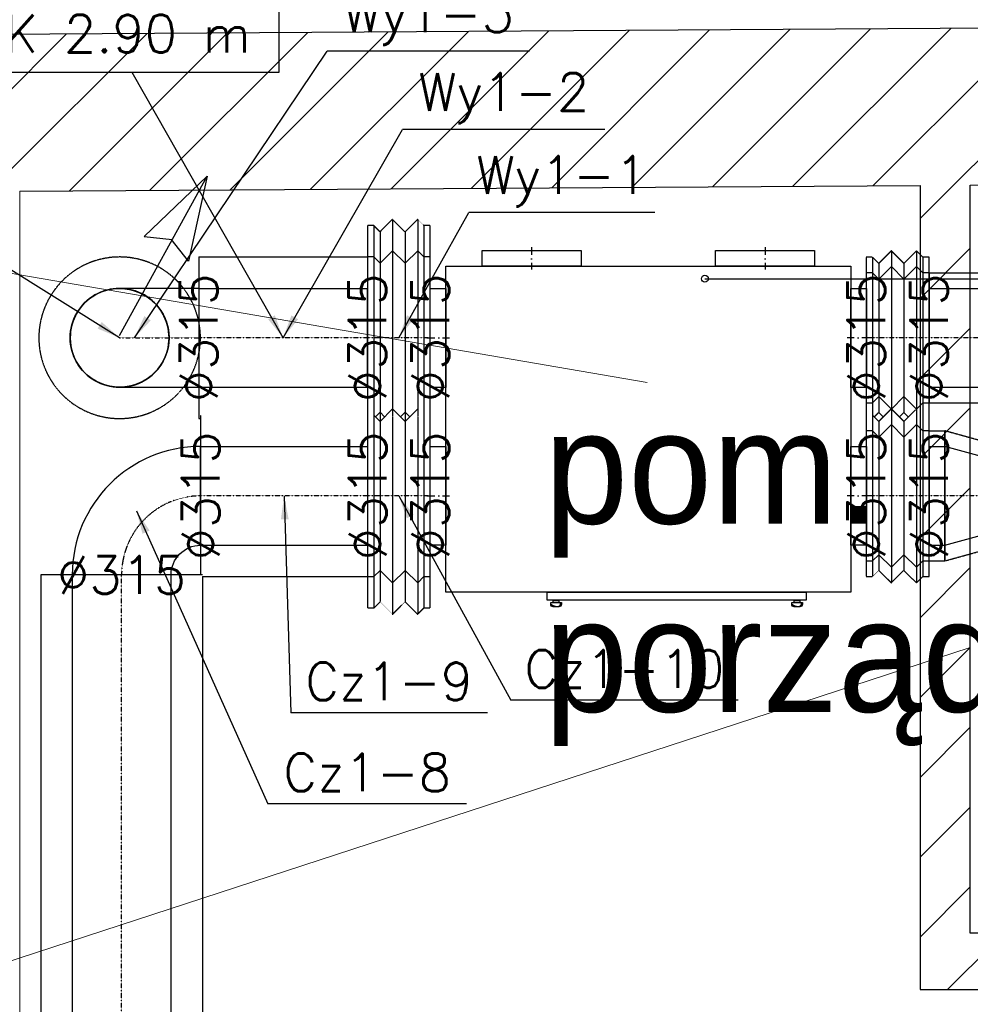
# Model space of a CAD drawing. Header units: millimetres. Extents: x -40063 to 512011, y 350190 to 687060.
# Tile 157 of 256: x 145702 to 148732, y 613621 to 616760. Entities that reach past the tile are written whole.
import ezdxf

# ---------------------------------------------------------------- set-up
doc = ezdxf.new("R2010")
doc.units = ezdxf.units.MM
for name, pattern in [('DASHDOT', [1, 0.5, -0.25, 0, -0.25]), ('DASHED', [0.75, 0.5, -0.25]), ('Krawędzie ukryte', [391.222223, 282.222223, -109])]:
    doc.linetypes.add(name, pattern=pattern)
doc.layers.get('0').update_dxf_attribs({"color": 8})
for name, color, linetype in [('2D - Ogólne', 8, 'Continuous'), ('Elementy Modelu - Strefy', 8, 'Continuous'), ('FLUID-Cz1', 7, 'Continuous'), ('FLUID-Cz1-120-DIM', 7, 'Continuous'), ('FLUID-Cz1-120-NUM', 7, 'Continuous'), ('FLUID-Cz1-INS', 7, 'Continuous'), ('FLUID-Cz1-SYM', 7, 'Continuous'), ('FLUID-N1', 7, 'Continuous'), ('FLUID-N1-120-DIM', 7, 'Continuous'), ('FLUID-N1-INS', 7, 'Continuous'), ('FLUID-N1-SYM', 7, 'Continuous'), ('FLUID-W1', 7, 'Continuous'), ('FLUID-W1-120-DIM', 7, 'Continuous'), ('FLUID-W1-INS', 7, 'Continuous'), ('FLUID-W1-SYM', 7, 'Continuous'), ('FLUID-Wy1', 7, 'Continuous'), ('FLUID-Wy1-120-DIM', 7, 'Continuous'), ('FLUID-Wy1-120-INF', 7, 'Continuous'), ('FLUID-Wy1-120-NUM', 7, 'Continuous'), ('FLUID-Wy1-INS', 7, 'Continuous'), ('FLUID-Wy1-SYM', 7, 'Continuous'), ('J_opis pomieszczeń', 8, 'Continuous'), ('Konstrukcja - Ściany zew', 8, 'Continuous'), ('OSIE', 8, 'DASHDOT'), ('X_ref', 8, 'Continuous')]:
    doc.layers.add(name, color=color, linetype=linetype)
for name, color, linetype, lineweight in [('_IS_WM_OPIS', 7, 'Continuous', 9), ('J_centrale podwieszane', 7, 'Continuous', 30), ('J_opis srednicy', 7, 'Continuous', 30), ('J_skropliny', 24, 'Continuous', 30)]:
    doc.layers.add(name, color=color, linetype=linetype, lineweight=lineweight)
doc.styles.add('FDBES', font='simplex.shx')
doc.styles.add('GENERATED_STYLE_2', font='txt')
doc.dimstyles.new('FDBES', dxfattribs={"dimscale": 50, "dimtxt": 4, "dimasz": 2.5, "dimexe": 0.8, "dimexo": 2, "dimgap": 1, "dimtad": 1, "dimdsep": 46, "dimtxsty": 'FDBES', "dimcen": 2.5, "dimclrd": 4, "dimclre": 5, "dimadec": 0, "dimazin": 0, "dimtfac": 1, "dimtmove": 0, "dimatfit": 3, "dimfxl": 1, "dimarcsym": 0})

# ---------------------------------------------------------------- blocks, each defined once
blk = doc.blocks.new('GALKA-BOK')
at = {"color": 5}
blk.add_lwpolyline([(513.6, -235.8), (531.6, -235.8, -0.414214), (539.6, -243.8), (539.6, -249.8), (505.6, -249.8), (505.6, -243.8, -0.414214)], format="xyb", close=True, dxfattribs=at)
blk.add_lwpolyline([(508.6, -243.8), (508.6, -249.8)], dxfattribs=at)
blk.add_lwpolyline([(513.6, -249.8), (531.6, -249.8), (531.6, -256.8), (513.6, -256.8)], close=True, dxfattribs=at)
for points in [[(508.6, -243.8, 0), (508.5, -243.7, 0), (508.5, -243.6, 0), (508.4, -243.5, 0), (508.3, -243.4, 0), (508.3, -243.3, 0), (508.2, -243.2, 0), (508.1, -243.1, 0), (508.1, -243, 0), (508, -242.9, 0), (508, -242.8, 0), (507.9, -242.7, 0), (507.9, -242.6, 0), (507.8, -242.5, 0), (507.8, -242.4, 0), (507.8, -242.3, 0), (507.7, -242.2, 0), (507.7, -242.1, 0), (507.7, -242, 0), (507.6, -241.9, 0), (507.6, -241.8, 0), (507.6, -241.7, 0), (507.6, -241.7, 0), (507.5, -241.6, 0), (507.5, -241.5, 0), (507.5, -241.4, 0), (507.5, -241.3, 0), (507.5, -241.2, 0), (507.5, -241.1, 0), (507.5, -241, 0), (507.5, -241, 0), (507.5, -240.9, 0), (507.5, -240.8, 0), (507.5, -240.7, 0), (507.5, -240.6, 0), (507.5, -240.5, 0), (507.5, -240.5, 0), (507.5, -240.4, 0), (507.5, -240.3, 0), (507.5, -240.2, 0), (507.5, -240.2, 0), (507.5, -240.1, 0), (507.5, -240, 0), (507.6, -239.9, 0), (507.6, -239.8, 0), (507.6, -239.8, 0), (507.6, -239.7, 0), (507.6, -239.6, 0), (507.7, -239.6, 0), (507.7, -239.5, 0), (507.7, -239.4, 0), (507.7, -239.3, 0), (507.8, -239.3, 0), (507.8, -239.2, 0), (507.8, -239.1, 0), (507.9, -239.1, 0), (507.9, -239, 0), (507.9, -238.9, 0), (508, -238.9, 0), (508, -238.8, 0), (508, -238.7, 0), (508.1, -238.7, 0), (508.1, -238.6, 0), (508.2, -238.6, 0), (508.2, -238.5, 0), (508.2, -238.4, 0), (508.3, -238.4, 0), (508.3, -238.3, 0), (508.4, -238.3, 0), (508.4, -238.2, 0), (508.5, -238.1, 0), (508.5, -238.1, 0), (508.6, -238, 0), (508.6, -238, 0), (508.7, -237.9, 0), (508.7, -237.9, 0), (508.8, -237.8, 0), (508.8, -237.8, 0), (508.9, -237.7, 0), (508.9, -237.7, 0), (509, -237.6, 0), (509, -237.6, 0), (509.1, -237.5, 0), (509.1, -237.5, 0), (509.2, -237.4, 0), (509.2, -237.4, 0), (509.3, -237.4, 0), (509.3, -237.3, 0), (509.4, -237.3, 0), (509.4, -237.2, 0), (509.5, -237.2, 0), (509.5, -237.1, 0), (509.6, -237.1, 0), (509.6, -237.1, 0), (509.7, -237, 0), (509.7, -237, 0), (509.8, -237, 0), (509.8, -236.9, 0), (509.9, -236.9, 0), (509.9, -236.8, 0), (510, -236.8, 0), (510, -236.8, 0), (510.1, -236.7, 0), (510.1, -236.7, 0), (510.2, -236.7, 0), (510.2, -236.7, 0), (510.3, -236.6, 0), (510.3, -236.6, 0), (510.4, -236.6, 0), (510.4, -236.5, 0), (510.4, -236.5, 0), (510.5, -236.5, 0), (510.5, -236.5, 0), (510.6, -236.5, 0), (510.6, -236.4, 0), (510.6, -236.4, 0), (510.7, -236.4, 0), (510.7, -236.4, 0), (510.8, -236.3, 0), (510.8, -236.3, 0), (510.8, -236.3, 0), (510.9, -236.3, 0), (510.9, -236.3, 0), (510.9, -236.3, 0), (511, -236.3, 0), (511, -236.2, 0), (511, -236.2, 0), (511.1, -236.2, 0)], [(508.6, -243.8, 0), (508.6, -243.7, 0), (508.7, -243.6, 0), (508.7, -243.6, 0), (508.8, -243.5, 0), (508.8, -243.4, 0), (508.9, -243.3, 0), (508.9, -243.3, 0), (509, -243.2, 0), (509, -243.1, 0), (509, -243, 0), (509.1, -243, 0), (509.1, -242.9, 0), (509.2, -242.8, 0), (509.2, -242.7, 0), (509.3, -242.6, 0), (509.3, -242.6, 0), (509.4, -242.5, 0), (509.4, -242.4, 0), (509.4, -242.3, 0), (509.5, -242.3, 0), (509.5, -242.2, 0), (509.6, -242.1, 0), (509.6, -242, 0), (509.7, -242, 0), (509.7, -241.9, 0), (509.8, -241.8, 0), (509.8, -241.7, 0), (509.9, -241.7, 0), (509.9, -241.6, 0), (509.9, -241.5, 0), (510, -241.4, 0), (510, -241.4, 0), (510.1, -241.3, 0), (510.1, -241.2, 0), (510.2, -241.2, 0), (510.2, -241.1, 0), (510.3, -241, 0), (510.3, -240.9, 0), (510.4, -240.9, 0), (510.4, -240.8, 0), (510.4, -240.7, 0), (510.5, -240.6, 0), (510.5, -240.6, 0), (510.6, -240.5, 0), (510.6, -240.4, 0), (510.7, -240.4, 0), (510.7, -240.3, 0), (510.8, -240.2, 0), (510.8, -240.1, 0), (510.9, -240.1, 0), (510.9, -240, 0), (511, -239.9, 0), (511, -239.9, 0), (511.1, -239.8, 0), (511.1, -239.7, 0), (511.2, -239.7, 0), (511.2, -239.6, 0), (511.2, -239.5, 0), (511.3, -239.5, 0), (511.3, -239.4, 0), (511.4, -239.3, 0), (511.4, -239.3, 0), (511.5, -239.2, 0), (511.5, -239.1, 0), (511.6, -239.1, 0), (511.6, -239, 0), (511.7, -238.9, 0), (511.7, -238.9, 0), (511.8, -238.8, 0), (511.8, -238.7, 0), (511.9, -238.7, 0), (511.9, -238.6, 0), (512, -238.5, 0), (512, -238.5, 0), (512.1, -238.4, 0), (512.1, -238.3, 0), (512.2, -238.3, 0), (512.2, -238.2, 0), (512.3, -238.2, 0), (512.4, -238.1, 0), (512.4, -238, 0), (512.5, -238, 0), (512.5, -237.9, 0), (512.6, -237.9, 0), (512.6, -237.8, 0), (512.7, -237.7, 0), (512.7, -237.7, 0), (512.8, -237.6, 0), (512.8, -237.6, 0), (512.9, -237.5, 0), (512.9, -237.5, 0), (513, -237.4, 0), (513, -237.4, 0), (513.1, -237.3, 0), (513.2, -237.2, 0), (513.2, -237.2, 0), (513.3, -237.1, 0), (513.3, -237.1, 0), (513.4, -237, 0), (513.4, -237, 0), (513.5, -236.9, 0), (513.5, -236.9, 0), (513.6, -236.8, 0), (513.7, -236.8, 0), (513.7, -236.7, 0), (513.8, -236.7, 0), (513.8, -236.6, 0), (513.9, -236.6, 0), (514, -236.5, 0), (514, -236.5, 0), (514.1, -236.4, 0), (514.1, -236.4, 0), (514.2, -236.4, 0), (514.3, -236.3, 0), (514.3, -236.3, 0), (514.4, -236.2, 0), (514.4, -236.2, 0), (514.5, -236.1, 0), (514.6, -236.1, 0), (514.6, -236.1, 0), (514.7, -236, 0), (514.7, -236, 0), (514.8, -235.9, 0), (514.9, -235.9, 0), (514.9, -235.9, 0), (515, -235.8, 0), (515.1, -235.8, 0)], [(522.6, -235.8, 0), (522.8, -235.8, 0), (523, -235.9, 0), (523.2, -235.9, 0), (523.4, -235.9, 0), (523.6, -236, 0), (523.8, -236, 0), (524, -236, 0), (524.2, -236.1, 0), (524.4, -236.1, 0), (524.6, -236.2, 0), (524.8, -236.2, 0), (524.9, -236.2, 0), (525.1, -236.3, 0), (525.3, -236.3, 0), (525.5, -236.4, 0), (525.7, -236.4, 0), (525.8, -236.4, 0), (526, -236.5, 0), (526.2, -236.5, 0), (526.3, -236.6, 0), (526.5, -236.6, 0), (526.7, -236.6, 0), (526.8, -236.7, 0), (527, -236.7, 0), (527.1, -236.8, 0), (527.3, -236.8, 0), (527.4, -236.9, 0), (527.6, -236.9, 0), (527.7, -236.9, 0), (527.9, -237, 0), (528, -237, 0), (528.2, -237.1, 0), (528.3, -237.1, 0), (528.4, -237.2, 0), (528.6, -237.2, 0), (528.7, -237.3, 0), (528.8, -237.3, 0), (529, -237.3, 0), (529.1, -237.4, 0), (529.2, -237.4, 0), (529.4, -237.5, 0), (529.5, -237.5, 0), (529.6, -237.6, 0), (529.7, -237.6, 0), (529.9, -237.7, 0), (530, -237.7, 0), (530.1, -237.8, 0), (530.2, -237.8, 0), (530.3, -237.9, 0), (530.4, -237.9, 0), (530.6, -238, 0), (530.7, -238, 0), (530.8, -238.1, 0), (530.9, -238.1, 0), (531, -238.2, 0), (531.1, -238.2, 0), (531.2, -238.3, 0), (531.3, -238.3, 0), (531.4, -238.4, 0), (531.5, -238.4, 0), (531.6, -238.5, 0), (531.7, -238.5, 0), (531.8, -238.6, 0), (531.9, -238.6, 0), (532, -238.7, 0), (532.1, -238.7, 0), (532.2, -238.8, 0), (532.3, -238.8, 0), (532.4, -238.9, 0), (532.5, -238.9, 0), (532.6, -239, 0), (532.7, -239, 0), (532.8, -239.1, 0), (532.9, -239.1, 0), (533, -239.2, 0), (533.1, -239.2, 0), (533.1, -239.3, 0), (533.2, -239.3, 0), (533.3, -239.4, 0), (533.4, -239.4, 0), (533.5, -239.5, 0), (533.6, -239.5, 0), (533.7, -239.6, 0), (533.8, -239.7, 0), (533.8, -239.7, 0), (533.9, -239.8, 0), (534, -239.8, 0), (534.1, -239.9, 0), (534.2, -239.9, 0), (534.3, -240, 0), (534.4, -240, 0), (534.4, -240.1, 0), (534.5, -240.1, 0), (534.6, -240.2, 0), (534.7, -240.2, 0), (534.8, -240.3, 0), (534.9, -240.4, 0), (534.9, -240.4, 0), (535, -240.5, 0), (535.1, -240.5, 0), (535.2, -240.6, 0), (535.3, -240.6, 0), (535.3, -240.7, 0), (535.4, -240.7, 0), (535.5, -240.8, 0), (535.6, -240.8, 0), (535.7, -240.9, 0), (535.7, -241, 0), (535.8, -241, 0), (535.9, -241.1, 0), (536, -241.1, 0), (536.1, -241.2, 0), (536.1, -241.2, 0), (536.2, -241.3, 0), (536.3, -241.3, 0), (536.4, -241.4, 0), (536.5, -241.4, 0), (536.5, -241.5, 0), (536.6, -241.6, 0), (536.7, -241.6, 0), (536.8, -241.7, 0), (536.8, -241.7, 0), (536.9, -241.8, 0), (537, -241.8, 0), (537.1, -241.9, 0), (537.1, -241.9, 0), (537.2, -242, 0), (537.3, -242.1, 0), (537.4, -242.1, 0), (537.5, -242.2, 0), (537.5, -242.2, 0), (537.6, -242.3, 0), (537.7, -242.3, 0), (537.8, -242.4, 0), (537.8, -242.4, 0), (537.9, -242.5, 0), (538, -242.6, 0), (538.1, -242.6, 0), (538.1, -242.7, 0), (538.2, -242.7, 0), (538.3, -242.8, 0), (538.4, -242.8, 0), (538.4, -242.9, 0), (538.5, -243, 0), (538.6, -243, 0), (538.6, -243.1, 0), (538.7, -243.1, 0), (538.8, -243.2, 0), (538.9, -243.2, 0), (538.9, -243.3, 0), (539, -243.3, 0), (539.1, -243.4, 0), (539.2, -243.5, 0), (539.2, -243.5, 0), (539.3, -243.6, 0), (539.4, -243.6, 0), (539.5, -243.7, 0), (539.5, -243.7, 0), (539.6, -243.8, 0)]]:
    blk.add_polyline3d(points, dxfattribs=at)
blk = doc.blocks.new('jhjghg')
at = {"color": 1}
for points in [[(131620.5, 478688.8), (131620.5, 478738.8), (131935.5, 478738.8), (131935.5, 478688.8)], [(132364.5, 478688.8), (132364.5, 478738.8), (132679.5, 478738.8), (132679.5, 478688.8)]]:
    blk.add_lwpolyline(points, close=True, dxfattribs=at)
for points in [[(131505, 478688.8), (132795, 478688.8), (132795, 477648.8), (131505, 477648.8)], [(131455, 478617.2), (131505, 478617.2), (131505, 478302.2), (131455, 478302.2)], [(132795, 478617.2), (132845, 478617.2), (132845, 478302.2), (132795, 478302.2)], [(131455, 478113.8), (131505, 478113.8), (131505, 477798.8), (131455, 477798.8)], [(132795, 478113.8), (132845, 478113.8), (132845, 477798.8), (132795, 477798.8)]]:
    blk.add_lwpolyline(points, close=True)
at = {"color": 5}
blk.add_lwpolyline([(131827.5, 477648.8), (132652.5, 477648.8), (132652.5, 477623.8), (131827.5, 477623.8)], close=True, dxfattribs=at)
blk.add_circle((132330.2, 478648.8), 10.8)
at = {"layer": 'OSIE', "ltscale": 50}
for p, q in [((131778, 478749.6), (131778, 478678)), ((132522, 478749.6), (132522, 478678)), ((131444.2, 478459.7), (131515.8, 478459.7)), ((132855.8, 478459.7), (132784.2, 478459.7)), ((131444.2, 477956.3), (131515.8, 477956.3)), ((132855.8, 477956.3), (132784.2, 477956.3))]:
    blk.add_line(p, q, dxfattribs=at)
at = {"rotation": 180}
for p in [(132378.6, 477367), (133146.6, 477367)]:
    blk.add_blockref('GALKA-BOK', p, dxfattribs=at)
blk = doc.blocks.new('fgdfxf')
at = {"layer": 'J_opis srednicy'}
for p, q in [((13318.19, 246.62), (13346.09, 297.47)), ((13346.09, 297.47), (13326.06, 278.19)), ((13346.09, 297.47), (13340.14, 270.31)), ((13326.06, 278.19), (13334.97, 277.2)), ((13340.14, 270.31), (13334.64, 277.39))]:
    blk.add_line(p, q, dxfattribs=at)
blk = doc.blocks.new('*U14567')
at = {"color": 1, "linetype": 'Continuous', "lineweight": -2}
for p, q in [((-25, 0), (-25, 157.5)), ((-25, -157.5), (-25, 0))]:
    blk.add_line(p, q, dxfattribs=at)
at = {"color": 0, "linetype": 'ByBlock', "lineweight": -2}
for p, q in [((25, 157.5), (-25, 157.5)), ((25, -157.5), (-25, -157.5))]:
    blk.add_line(p, q, dxfattribs=at)
at = {"color": 1, "linetype": 'Continuous', "lineweight": -3}
for p, q in [((25, 157.5), (25, 0)), ((25, 0), (25, -157.5))]:
    blk.add_line(p, q, dxfattribs=at)
at = {"layer": 'FLUID-W1-INS', "color": 1, "linetype": 'DASHED', "lineweight": -3}
for p, q in [((-25, 157.5), (-25, 207.5)), ((25, 207.5), (-25, 207.5)), ((-25, -207.5), (-25, -157.5)), ((25, -207.5), (-25, -207.5))]:
    blk.add_line(p, q, dxfattribs=at)
at = {"layer": 'FLUID-W1-SYM', "color": 1, "linetype": 'DASHDOT', "lineweight": -3}
blk.add_line((-25, 0), (25, 0), dxfattribs=at)
blk = doc.blocks.new('*U14680')
at = {"color": 0, "linetype": 'ByBlock', "lineweight": -2}
for p, q in [((-80, 0, -207.5), (-100, 0, -207.5)), ((-100, 0, 207.5), (-80, 0, 207.5)), ((-60, 0, -227.5), (-80, 0, -207.5)), ((-80, 0, 207.5), (-60, 0, 227.5)), ((-20, 0, -187.5), (-60, 0, -227.5)), ((-60, 0, 227.5), (-20, 0, 187.5)), ((20, 0, -227.5), (-20, 0, -187.5)), ((-20, 0, 187.5), (20, 0, 227.5)), ((60, 0, -187.5), (20, 0, -227.5)), ((20, 0, 227.5), (60, 0, 187.5)), ((80, 0, -207.5), (60, 0, -187.5)), ((60, 0, 187.5), (80, 0, 207.5)), ((100, 0, -207.5), (80, 0, -207.5)), ((80, 0, 207.5), (100, 0, 207.5))]:
    blk.add_line(p, q, dxfattribs=at)
at = {"layer": 'FLUID-W1-INS', "color": 1, "linetype": 'DASHED', "lineweight": -3}
for p, q in [((-100, 0, -257.5), (-100, 0, 251.9)), ((-80, 0, -257.5), (-100, 0, -257.5)), ((-60, 0, -277.5), (-80, 0, -257.5)), ((-80, 0, 251.9), (-80, 0, -257.5)), ((-20, 0, -237.5), (-60, 0, -277.5)), ((-60, 0, 277.5), (-20, 0, 237.5)), ((-60, 0, 251.9), (-60, 0, -277.5)), ((20, 0, -277.5), (-20, 0, -237.5)), ((-20, 0, 237.5), (20, 0, 277.5)), ((-20, 0, 237.5), (-20, 0, -237.5)), ((60, 0, -237.5), (20, 0, -277.5)), ((20, 0, 277.5), (60, 0, 237.5)), ((20, 0, 251.9), (20, 0, -277.5)), ((80, 0, -257.5), (60, 0, -237.5)), ((60, 0, 237.5), (80, 0, 257.5)), ((60, 0, 237.5), (60, 0, -237.5)), ((100, 0, -257.5), (80, 0, -257.5)), ((80, 0, 251.9), (80, 0, -257.5)), ((100, 0, 251.9), (100, 0, -257.5))]:
    blk.add_line(p, q, dxfattribs=at)
at = {"layer": 'FLUID-W1-SYM', "color": 1, "linetype": 'DASHDOT', "lineweight": -3}
blk.add_line((-100, 0), (100, 0), dxfattribs=at)
blk.add_line((-100, 0), (100, 0), dxfattribs=at)
blk = doc.blocks.new('*U14638')
at = {"color": 5, "linetype": 'Continuous', "lineweight": -2}
for p, q in [((-559, 0), (-559, 157.5)), ((559, 157.5), (559, 0)), ((-559, -157.5), (-559, 0)), ((559, 0), (559, -157.5))]:
    blk.add_line(p, q, dxfattribs=at)
at = {"color": 0, "linetype": 'ByBlock', "lineweight": -2}
for p, q in [((559, 157.5), (-559, 157.5)), ((559, -157.5), (-559, -157.5))]:
    blk.add_line(p, q, dxfattribs=at)
at = {"layer": 'FLUID-N1-INS', "color": 5, "linetype": 'DASHED', "lineweight": -3}
for p, q in [((-559, 157.5), (-559, 207.5)), ((559, 207.5), (-559, 207.5)), ((559, 207.5), (559, 157.5)), ((-559, -207.5), (-559, -157.5)), ((559, -157.5), (559, -207.5)), ((559, -207.5), (-559, -207.5))]:
    blk.add_line(p, q, dxfattribs=at)
at = {"layer": 'FLUID-N1-SYM', "color": 5, "linetype": 'DASHDOT', "lineweight": -3}
blk.add_line((-559, 0), (559, 0), dxfattribs=at)
blk = doc.blocks.new('*U14674')
at = {"color": 0, "linetype": 'ByBlock', "lineweight": -2}
for p, q in [((-80, 0, -207.5), (-100, 0, -207.5)), ((-100, 0, 207.5), (-80, 0, 207.5)), ((-60, 0, -227.5), (-80, 0, -207.5)), ((-80, 0, 207.5), (-60, 0, 227.5)), ((-20, 0, -187.5), (-60, 0, -227.5)), ((-60, 0, 227.5), (-20, 0, 187.5)), ((20, 0, -227.5), (-20, 0, -187.5)), ((-20, 0, 187.5), (20, 0, 227.5)), ((60, 0, -187.5), (20, 0, -227.5)), ((20, 0, 227.5), (60, 0, 187.5)), ((80, 0, -207.5), (60, 0, -187.5)), ((60, 0, 187.5), (80, 0, 207.5)), ((100, 0, -207.5), (80, 0, -207.5)), ((80, 0, 207.5), (100, 0, 207.5))]:
    blk.add_line(p, q, dxfattribs=at)
at = {"layer": 'FLUID-N1-INS', "color": 5, "linetype": 'DASHED', "lineweight": -3}
for p, q in [((-100, 0, -251.9), (-100, 0, 257.5)), ((-100, 0, 257.5), (-80, 0, 257.5)), ((-80, 0, 257.5), (-60, 0, 277.5)), ((-80, 0, 257.5), (-80, 0, -251.9)), ((-60, 0, 277.5), (-20, 0, 237.5)), ((-60, 0, 277.5), (-60, 0, -251.9)), ((-20, 0, -237.5), (-34.4, 0, -251.9)), ((-5.6, 0, -251.9), (-20, 0, -237.5)), ((-20, 0, 237.5), (20, 0, 277.5)), ((-20, 0, 237.5), (-20, 0, -237.5)), ((20, 0, 277.5), (60, 0, 237.5)), ((20, 0, 277.5), (20, 0, -251.9)), ((60, 0, -237.5), (45.6, 0, -251.9)), ((74.4, 0, -251.9), (60, 0, -237.5)), ((60, 0, 237.5), (80, 0, 257.5)), ((60, 0, 237.5), (60, 0, -237.5)), ((80, 0, 257.5), (100, 0, 257.5)), ((80, 0, 257.5), (80, 0, -251.9)), ((100, 0, 257.5), (100, 0, -251.9))]:
    blk.add_line(p, q, dxfattribs=at)
at = {"layer": 'FLUID-N1-SYM', "color": 5, "linetype": 'DASHDOT', "lineweight": -3}
blk.add_line((-100, 0), (100, 0), dxfattribs=at)
blk.add_line((-100, 0), (100, 0), dxfattribs=at)
blk = doc.blocks.new('*U14673')
at = {"color": 0, "linetype": 'ByBlock', "lineweight": -2}
for p, q in [((-58.5, 125), (58.5, 157.5)), ((58.5, -157.5), (-58.5, -125))]:
    blk.add_line(p, q, dxfattribs=at)
at = {"color": 1, "linetype": 'Continuous', "lineweight": -2}
for p, q in [((58.5, 157.5), (58.5, 0)), ((58.5, 0), (58.5, -157.5))]:
    blk.add_line(p, q, dxfattribs=at)
at = {"color": 1, "linetype": 'Continuous', "lineweight": -3}
blk.add_line((-58.5, -125), (-58.5, 0), dxfattribs=at)
at = {"layer": 'FLUID-W1-INS', "color": 1, "linetype": 'DASHED', "lineweight": -3}
for p, q in [((-58.5, 175), (58.5, 207.5)), ((58.5, 207.5), (58.5, 157.5)), ((58.5, -207.5), (-58.5, -175)), ((58.5, -157.5), (58.5, -207.5))]:
    blk.add_line(p, q, dxfattribs=at)
at = {"layer": 'FLUID-W1-SYM', "color": 1, "linetype": 'DASHDOT', "lineweight": -3}
blk.add_line((-58.5, 0), (58.5, 0), dxfattribs=at)
blk = doc.blocks.new('*U15233')
at = {"color": 0, "linetype": 'ByBlock', "lineweight": -2}
for p, q in [((-80, 0, -257.5), (-100, 0, -257.5)), ((-60, 0, -277.5), (-80, 0, -257.5)), ((-20, 0, -237.5), (-60, 0, -277.5)), ((-60, 0, 277.5), (-20, 0, 237.5)), ((20, 0, -277.5), (-20, 0, -237.5)), ((-20, 0, 237.5), (20, 0, 277.5)), ((60, 0, -237.5), (20, 0, -277.5)), ((20, 0, 277.5), (60, 0, 237.5)), ((80, 0, -257.5), (60, 0, -237.5)), ((60, 0, 237.5), (80, 0, 257.5)), ((100, 0, -257.5), (80, 0, -257.5))]:
    blk.add_line(p, q, dxfattribs=at)
at = {"layer": 'FLUID-Cz1-INS', "color": 5, "linetype": 'DASHED', "lineweight": -3}
for p, q in [((-100, 0, -357.5), (-100, 0, 252.1)), ((-80, 0, -357.5), (-100, 0, -357.5)), ((-60, 0, -377.5), (-80, 0, -357.5)), ((-80, 0, 252.1), (-80, 0, -357.5)), ((-20, 0, -337.5), (-60, 0, -377.5)), ((-60, 0, 252.1), (-60, 0, -377.5)), ((20, 0, -377.5), (-20, 0, -337.5)), ((-20, 0, 252.1), (-20, 0, -337.5)), ((60, 0, -337.5), (20, 0, -377.5)), ((20, 0, 252.1), (20, 0, -377.5)), ((80, 0, -357.5), (60, 0, -337.5)), ((60, 0, 252.1), (60, 0, -337.5)), ((100, 0, -357.5), (80, 0, -357.5)), ((80, 0, 252.1), (80, 0, -357.5)), ((100, 0, 252.1), (100, 0, -357.5))]:
    blk.add_line(p, q, dxfattribs=at)
at = {"layer": 'FLUID-Cz1-SYM', "color": 5, "linetype": 'DASHDOT', "lineweight": -3}
blk.add_line((-100, 0), (100, 0), dxfattribs=at)
blk.add_line((-100, 0), (100, 0), dxfattribs=at)
blk = doc.blocks.new('*U15242')
at = {"color": 0, "linetype": 'ByBlock', "lineweight": -2}
for p, q in [((-100, 0, 257.5), (-80, 0, 257.5)), ((-80, 0, 257.5), (-60, 0, 277.5)), ((-60, 0, 277.5), (-20, 0, 237.5)), ((-20, 0, -237.5), (-34.6, 0, -252.1)), ((-5.4, 0, -252.1), (-20, 0, -237.5)), ((-20, 0, 237.5), (20, 0, 277.5)), ((20, 0, 277.5), (60, 0, 237.5)), ((60, 0, -237.5), (45.4, 0, -252.1)), ((74.6, 0, -252.1), (60, 0, -237.5)), ((60, 0, 237.5), (80, 0, 257.5)), ((80, 0, 257.5), (100, 0, 257.5))]:
    blk.add_line(p, q, dxfattribs=at)
at = {"layer": 'FLUID-Wy1-INS', "color": 1, "linetype": 'DASHED', "lineweight": -3}
for p, q in [((-100, 0, -252), (-100, 0, 357.5)), ((-100, 0, 357.5), (-80, 0, 357.5)), ((-80, 0, 357.5), (-60, 0, 377.5)), ((-80, 0, 357.5), (-80, 0, -252)), ((-60, 0, 377.5), (-20, 0, 337.5)), ((-60, 0, 377.5), (-60, 0, -252.1)), ((-20, 0, 337.5), (20, 0, 377.5)), ((-20, 0, 337.5), (-20, 0, -252)), ((20, 0, 377.5), (60, 0, 337.5)), ((20, 0, 377.5), (20, 0, -252.1)), ((60, 0, 337.5), (80, 0, 357.5)), ((60, 0, 337.5), (60, 0, -252)), ((80, 0, 357.5), (100, 0, 357.5)), ((80, 0, 357.5), (80, 0, -252)), ((100, 0, 357.5), (100, 0, -252))]:
    blk.add_line(p, q, dxfattribs=at)
at = {"layer": 'FLUID-Wy1-SYM', "color": 1, "linetype": 'DASHDOT', "lineweight": -3}
blk.add_line((-100, 0), (100, 0), dxfattribs=at)
blk.add_line((-100, 0), (100, 0), dxfattribs=at)
blk = doc.blocks.new('*U15253')
at = {"color": 1, "linetype": 'Continuous', "lineweight": -3}
for p, q in [((-269, 0), (-269, 157.5)), ((-269, -157.5), (-269, 0))]:
    blk.add_line(p, q, dxfattribs=at)
at = {"color": 0, "linetype": 'ByBlock', "lineweight": -2}
for p, q in [((269, 157.5), (-269, 157.5)), ((269, -157.5), (-269, -157.5))]:
    blk.add_line(p, q, dxfattribs=at)
at = {"color": 1, "linetype": 'Continuous', "lineweight": -2}
for p, q in [((269, 157.5), (269, 52.9)), ((269, 52.9), (269, 0)), ((269, 0), (269, -52.9)), ((269, -52.9), (269, -157.5))]:
    blk.add_line(p, q, dxfattribs=at)
at = {"layer": 'FLUID-Wy1-INS', "color": 1, "linetype": 'DASHED', "lineweight": -3}
for p, q in [((269, 257.5), (-269, 257.5)), ((269, 257.5), (269, 157.5)), ((269, -157.5), (269, -257.5)), ((269, -257.5), (262.9, -257.5))]:
    blk.add_line(p, q, dxfattribs=at)
at = {"layer": 'FLUID-Wy1-SYM', "color": 1, "linetype": 'DASHDOT', "lineweight": -3}
blk.add_line((-269, 0), (269, 0), dxfattribs=at)
blk = doc.blocks.new('*U15248')
at = {"color": 0, "linetype": 'ByBlock', "lineweight": -2}
for p, q in [((204.7, 0, 157.5), (-47.2, 0, 157.5)), ((-47.2, 0, -157.5), (204.7, 0, -157.5))]:
    blk.add_line(p, q, dxfattribs=at)
at = {"color": 1, "linetype": 'Continuous', "lineweight": -3}
for p, q in [((204.7, 0, 157.5), (204.7, 0, 52.9)), ((204.7, 0, -52.9), (204.7, 0, -157.5))]:
    blk.add_line(p, q, dxfattribs=at)
at = {"color": 1, "linetype": 'Continuous', "lineweight": -2}
for p, q in [((204.7, 0, 52.9), (204.7, 0)), ((204.7, 0), (204.7, 0, -52.9))]:
    blk.add_line(p, q, dxfattribs=at)
at = {"color": 1, "linetype": 'Continuous', "lineweight": -2, "extrusion": (1.22465e-16, -1, 0)}
blk.add_ellipse((-47.2, 0), major_axis=(157.5, 0), ratio=1, start_param=0, end_param=3.141593, dxfattribs=at)
at = {"color": 1, "linetype": 'Continuous', "lineweight": -2, "extrusion": (1.226e-16, -1, 2.71372e-19)}
blk.add_ellipse((-47.2, 0), major_axis=(-157.5, 0, -0.3), ratio=1, start_param=0, end_param=3.137166, dxfattribs=at)
at = {"color": 1, "linetype": 'Continuous', "lineweight": -3, "extrusion": (1.22329e-16, -1, -2.70772e-19)}
blk.add_ellipse((-47.2, 0), major_axis=(157.5, 0, -0.3), ratio=1, start_param=0, end_param=0.002213, dxfattribs=at)
at = {"color": 1, "linetype": 'Continuous', "lineweight": -3, "extrusion": (1.22465e-16, -1, 0)}
blk.add_ellipse((-47.2, 0), major_axis=(-157.5, 0), ratio=1, start_param=0, end_param=0.002213, dxfattribs=at)
at = {"layer": 'FLUID-Wy1-SYM', "color": 1, "linetype": 'DASHDOT', "lineweight": -3}
blk.add_line((-47.2, 0), (204.7, 0), dxfattribs=at)
blk = doc.blocks.new('*U15252')
at = {"color": 1, "linetype": 'Continuous', "lineweight": -3, "extrusion": (1, -7.54747e-49, -6.12323e-17)}
for major_axis, start_param, end_param in [((0, 0, -157.5), 0, 3.141593), ((0, 0, 157.5), 0, 3.139379), ((0, 0, 157.5), 3.139379, 3.141593)]:
    blk.add_ellipse((0, 0), major_axis=major_axis, ratio=1, start_param=start_param, end_param=end_param, dxfattribs=at)
at = {"color": 1, "linetype": 'Continuous', "lineweight": -2, "extrusion": (-1, 9.04976e-29, 6.12323e-17)}
blk.add_ellipse((0, 0), major_axis=(0, 0, 157.5), ratio=1, start_param=0, end_param=3.141593, dxfattribs=at)
at = {"color": 1, "linetype": 'Continuous', "lineweight": -3, "extrusion": (-1, -9.04976e-29, 6.12323e-17)}
blk.add_ellipse((0, 0), major_axis=(0, 0, -157.5), ratio=1, start_param=0, end_param=0.002213, dxfattribs=at)
at = {"color": 1, "linetype": 'Continuous', "lineweight": -3, "extrusion": (-1, -2.71972e-19, 6.16383e-17)}
blk.add_ellipse((0, 0), major_axis=(0, -0.3, 157.5), ratio=1, start_param=0, end_param=0.002213, dxfattribs=at)
at = {"color": 1, "linetype": 'Continuous', "lineweight": -2, "extrusion": (-1, 2.70172e-19, 6.08251e-17)}
blk.add_ellipse((0, 0), major_axis=(0, -0.3, -157.5), ratio=1, start_param=0, end_param=3.137166, dxfattribs=at)
at = {"layer": 'FLUID-Wy1-INS', "color": 1, "linetype": 'DASHED', "lineweight": -3, "extrusion": (-1, 5.53039e-29, 6.12323e-17)}
blk.add_ellipse((0, 0), major_axis=(0, 0, 257.5), ratio=1, start_param=0, end_param=3.141593, dxfattribs=at)
at = {"layer": 'FLUID-Wy1-INS', "color": 1, "linetype": 'DASHED', "lineweight": -3, "extrusion": (-1, -5.53529e-29, 6.12323e-17)}
blk.add_ellipse((0, 0), major_axis=(0, 0, -257.5), ratio=1, start_param=0, end_param=3.141593, dxfattribs=at)
blk = doc.blocks.new('*U15246')
at = {"color": 1, "linetype": 'Continuous', "lineweight": -3, "extrusion": (-1, -2.16909e-31, -3.82857e-16)}
for major_axis, start_param, end_param in [((0, 0, 157.5), 0, 3.141593), ((0, 0, -157.5), 1.570796, 3.141593), ((0, 0, -157.5), 0, 1.570796)]:
    blk.add_ellipse((0, 0), major_axis=major_axis, ratio=1, start_param=start_param, end_param=end_param, dxfattribs=at)
at = {"color": 1, "linetype": 'Continuous', "lineweight": -2, "extrusion": (1, 2.16909e-31, 3.82857e-16)}
for major_axis, start_param, end_param in [((0, 0, -157.5), 0, 3.141593), ((0, 0, 157.5), 1.570796, 3.141593), ((0, 0, 157.5), 0, 1.570796)]:
    blk.add_ellipse((0, 0), major_axis=major_axis, ratio=1, start_param=start_param, end_param=end_param, dxfattribs=at)
at = {"color": 1, "linetype": 'Continuous', "lineweight": -3, "extrusion": (1, 4.54026e-47, 8.01383e-32)}
for start_param, end_param in [(1.570796, 4.712389), (4.712389, 7.853982)]:
    blk.add_ellipse((0, 0), major_axis=(0, -157.5), ratio=1, start_param=start_param, end_param=end_param, dxfattribs=at)
blk = doc.blocks.new('*U15235')
at = {"color": 0, "linetype": 'ByBlock', "lineweight": -2}
for p, q in [((266, 157.5), (-265.9, 157.5)), ((266, -157.5), (-265.9, -157.5))]:
    blk.add_line(p, q, dxfattribs=at)
at = {"color": 5, "linetype": 'Continuous', "lineweight": -2}
for p, q in [((266, 157.5), (266, 0)), ((266, 0), (266, -157.5))]:
    blk.add_line(p, q, dxfattribs=at)
at = {"layer": 'FLUID-Cz1-INS', "color": 5, "linetype": 'DASHED', "lineweight": -3}
for p, q in [((266, 257.5), (266, 157.5)), ((266, -157.5), (266, -252)), ((260.4, -257.5), (-265.9, -257.5))]:
    blk.add_line(p, q, dxfattribs=at)
at = {"layer": 'FLUID-Cz1-SYM', "color": 5, "linetype": 'DASHDOT', "lineweight": -3}
for p, q in [((-266, 0), (-265.9, 0)), ((-265.9, 0), (266, 0))]:
    blk.add_line(p, q, dxfattribs=at)
blk = doc.blocks.new('*U15251')
at = {"color": 5, "linetype": 'Continuous', "lineweight": -2}
for p, q in [((-204, -204.8), (-204.8, -204.8)), ((109.5, -204.8), (-204, -204.8)), ((110.2, -204.8), (109.5, -204.8))]:
    blk.add_line(p, q, dxfattribs=at)
at = {"color": 0, "linetype": 'ByBlock', "lineweight": -2, "extrusion": (-5.8596e-23, 2.80057e-29, -1)}
blk.add_ellipse((204.8, -204.8), major_axis=(-409.5, 0), ratio=1, start_param=0, end_param=1.570795, dxfattribs=at)
at = {"color": 0, "linetype": 'ByBlock', "lineweight": -2}
blk.add_ellipse((204.8, -204.8), major_axis=(0, 94.5), ratio=1, start_param=0, end_param=1.570792, dxfattribs=at)
at = {"layer": 'FLUID-Cz1-SYM', "color": 5, "linetype": 'DASHDOT', "lineweight": -3, "extrusion": (-6.07464e-20, 3.01321e-23, -1)}
blk.add_ellipse((204.8, -204.8), major_axis=(-252, 0.1), ratio=1, start_param=0, end_param=1.5703, dxfattribs=at)
blk = doc.blocks.new('*U15250')
at = {"color": 5, "linetype": 'Continuous', "lineweight": -2}
for p, q in [((-1416, 157.5), (-1416, 156.7)), ((1416, 0), (1416, 157.5)), ((-1416, 156.7), (-1416, 0)), ((-1416, 0), (-1416, -156.7)), ((1416, -157.5), (1416, 0)), ((-1416, -156.7), (-1416, -157.5))]:
    blk.add_line(p, q, dxfattribs=at)
at = {"color": 0, "linetype": 'ByBlock', "lineweight": -2}
for p, q in [((1416, 157.5), (-1416, 157.5)), ((1416, -157.5), (-1416, -157.5))]:
    blk.add_line(p, q, dxfattribs=at)
at = {"layer": 'FLUID-Cz1-INS', "color": 5, "linetype": 'DASHED', "lineweight": -3}
for p, q in [((-1416, 257.5), (-1416, 194.5)), ((1416, 257.5), (-1416, 257.5)), ((1416, 157.5), (1416, 257.5)), ((1416, -257.5), (1416, -157.5)), ((-1416, -194.5), (-1416, -257.5)), ((1410.5, -257.5), (-1416, -257.5))]:
    blk.add_line(p, q, dxfattribs=at)
at = {"layer": 'FLUID-Cz1-SYM', "color": 5, "linetype": 'DASHDOT', "lineweight": -3}
for p, q in [((-1416, 0), (-1384.5, 0)), ((-1384.5, 0), (1416, 0))]:
    blk.add_line(p, q, dxfattribs=at)
blk = doc.blocks.new('fdgdfg')
at = {"layer": '2D - Ogólne', "linetype": 'Krawędzie ukryte', "lineweight": 13}
blk.add_line((-197980.3, 458619.9), (-197980.3, 457619.9), dxfattribs=at)
at = {"layer": 'Elementy Modelu - Strefy', "linetype": 'Continuous', "lineweight": 0}
for p, q in [((-195110.3, 459844.3), (-197980.3, 459826.2)), ((-195110.3, 457279.9), (-195110.3, 459844.3)), ((-197980.3, 459826.2), (-197980.3, 456119.9)), ((-189340.3, 457279.9), (-195110.3, 457279.9))]:
    blk.add_line(p, q, dxfattribs=at)
at = {"layer": 'Konstrukcja - Ściany zew', "linetype": 'Continuous'}
for p, q in [((-190573.3, 460373), (-198420.3, 460323.4)), ((-195772, 459840.1), (-195268.8, 460343.3)), ((-195515.8, 459841.7), (-195012.7, 460344.9)), ((-195259.7, 459843.4), (-194756.5, 460346.5)), ((-195003.5, 459845), (-194500.3, 460348.2)), ((-198145.2, 460012.6), (-197830.6, 460327.1)), ((-198025.7, 459877.5), (-197574.4, 460328.7)), ((-197821.4, 459827.2), (-197318.2, 460330.4)), ((-197565.3, 459828.8), (-197062.1, 460332)), ((-197309.1, 459830.4), (-196805.9, 460333.6)), ((-197052.9, 459832), (-196549.7, 460335.2)), ((-196796.7, 459833.6), (-196293.5, 460336.8)), ((-196540.6, 459835.3), (-196037.4, 460338.5)), ((-196284.4, 459836.9), (-195781.2, 460340.1)), ((-196028.2, 459838.5), (-195525, 460341.7)), ((-197980.3, 459826.2), (-195110.3, 459844.3)), ((-195110.3, 459738.2), (-195003.5, 459845)), ((-195110.3, 459844.3), (-195110.3, 457279.9)), ((-194950.3, 459845.3), (-193090.3, 459857.1)), ((-194950.3, 457459.9), (-194950.3, 459845.3)), ((-195110.3, 459483.7), (-194950.3, 459643.7)), ((-195110.3, 459229.1), (-194950.3, 459389.1)), ((-195110.3, 458974.5), (-194950.3, 459134.5)), ((-195110.3, 458720), (-194950.3, 458880)), ((-195110.3, 458465.4), (-194950.3, 458625.4)), ((-195110.3, 458210.9), (-194950.3, 458370.9)), ((-195110.3, 457956.3), (-194950.3, 458116.3)), ((-195110.3, 457701.7), (-194950.3, 457861.7)), ((-195110.3, 457447.2), (-194950.3, 457607.2)), ((-195023, 457279.9), (-194843, 457459.9)), ((-194120.3, 457459.9), (-194950.3, 457459.9)), ((-195110.3, 457279.9), (-194120.3, 457279.9))]:
    blk.add_line(p, q, dxfattribs=at)
at = {"layer": 'J_opis pomieszczeń', "linetype": 'Continuous', "style": 'GENERATED_STYLE_2'}
for s, p in [('pom.', (-196308.4, 458765.6)), ('porządkowe', (-196308.4, 458165.6))]:
    blk.add_text(s, height=359.99, dxfattribs=at).set_placement(p)
blk = doc.blocks.new('*U14358')
at = {"color": 7, "lineweight": -2}
blk.add_lwpolyline([(-1090.2, 1093.6), (-13.6, 1093.6), (-13.6, 845.6), (-1090.2, 845.6)], close=True, dxfattribs=at)
at = {"color": 7, "insert": (-551.9, 969.6), "char_height": 120, "attachment_point": 5, "line_spacing_factor": 1.1, "style": 'FDBES'}
blk.add_mtext('OK 2.90 m', dxfattribs=at)
at = {"color": 7}
blk.add_leader([(0, 0), (-481.3, 845.6)], dimstyle='FDBES', override={"dimscale": 30, "dimclrd": 7, "dimclre": 7}, dxfattribs=at)
blk = doc.blocks.new('*U15285')
at = {"color": 7}
blk.add_line((1052.2, -934.6), (419.1, -934.6), dxfattribs=at)
at = {"color": 7, "insert": (735.6, -934.6), "char_height": 120, "attachment_point": 5, "style": 'FDBES'}
blk.add_mtext('Cz1-8\\P ', dxfattribs=at)
at = {"color": 7}
blk.add_leader([(0, 0), (419.1, -934.6)], dimstyle='FDBES', override={"dimscale": 30, "dimclrd": 7, "dimclre": 7}, dxfattribs=at)
blk = doc.blocks.new('*U15286')
at = {"color": 7}
blk.add_line((648.7, -691.8), (21.3, -691.8), dxfattribs=at)
at = {"color": 7, "insert": (335, -691.8), "char_height": 120, "attachment_point": 5, "style": 'FDBES'}
blk.add_mtext('Cz1-9\\P ', dxfattribs=at)
at = {"color": 7}
blk.add_leader([(0, 0), (21.3, -691.8)], dimstyle='FDBES', override={"dimscale": 30, "dimclrd": 7, "dimclre": 7}, dxfattribs=at)
blk = doc.blocks.new('*U15287')
at = {"color": 7}
blk.add_line((1081.4, -651.8), (356.9, -651.8), dxfattribs=at)
at = {"color": 7, "insert": (719.1, -651.8), "char_height": 120, "attachment_point": 5, "style": 'FDBES'}
blk.add_mtext('Cz1-10\\P ', dxfattribs=at)
at = {"color": 7}
blk.add_leader([(0, 0), (356.9, -651.8)], dimstyle='FDBES', override={"dimscale": 30, "dimclrd": 7, "dimclre": 7}, dxfattribs=at)
blk = doc.blocks.new('*U15288')
at = {"color": 7}
blk.add_line((815.7, 399), (222.6, 399), dxfattribs=at)
at = {"color": 7, "insert": (519.1, 399), "char_height": 120, "attachment_point": 5, "style": 'FDBES'}
blk.add_mtext('Wy1-1\\P ', dxfattribs=at)
at = {"color": 7}
blk.add_leader([(0, 0), (222.6, 399)], dimstyle='FDBES', override={"dimscale": 30, "dimclrd": 7, "dimclre": 7}, dxfattribs=at)
blk = doc.blocks.new('*U15289')
at = {"color": 7}
blk.add_line((1025.4, 664), (380.9, 664), dxfattribs=at)
at = {"color": 7, "insert": (703.1, 664), "char_height": 120, "attachment_point": 5, "style": 'FDBES'}
blk.add_mtext('Wy1-2\\P ', dxfattribs=at)
at = {"color": 7}
blk.add_leader([(0, 0), (380.9, 664)], dimstyle='FDBES', override={"dimscale": 30, "dimclrd": 7, "dimclre": 7}, dxfattribs=at)
blk = doc.blocks.new('*U15290')
at = {"color": 7}
blk.add_line((1259.2, 914), (614.6, 914), dxfattribs=at)
at = {"color": 7, "insert": (936.9, 914), "char_height": 120, "attachment_point": 5, "style": 'FDBES'}
blk.add_mtext('Wy1-3\\P ', dxfattribs=at)
at = {"color": 7}
blk.add_leader([(0, 0), (614.6, 914)], dimstyle='FDBES', override={"dimscale": 30, "dimclrd": 7, "dimclre": 7}, dxfattribs=at)
blk = doc.blocks.new('*U15291')
at = {"color": 7}
blk.add_line((-1225.7, 764), (-1876, 764), dxfattribs=at)
at = {"color": 7, "insert": (-1550.9, 764), "char_height": 120, "attachment_point": 5, "style": 'FDBES'}
blk.add_mtext('Wy1-4\\P ', dxfattribs=at)
at = {"color": 7}
blk.add_leader([(0, 0), (-1225.7, 764)], dimstyle='FDBES', override={"dimscale": 30, "dimclrd": 7, "dimclre": 7}, dxfattribs=at)

msp = doc.modelspace()

# ---------------------------------------------------------------- linework, layer by layer
at = {"layer": '_IS_WM_OPIS', "color": 7}
for points in [[(138235.78328, 617229.10369), (147701.97512, 615603.16379)], [(144902.34469, 613507.46374), (148732.34469, 614758.45609)]]:
    msp.add_lwpolyline(points, dxfattribs=at)
at = {"layer": 'J_skropliny'}
msp.add_line((147886.3848, 615934.28851), (149068.87437, 615934.28851), dxfattribs=at)

# ---------------------------------------------------------------- block references
at = {"layer": 'FLUID-Cz1', "color": 5, "linetype": 'Continuous', "extrusion": (-1.22465e-16, 0, -1)}
for name, p, rotation in [('*U15235', (-146544.97844, 615241.84137, -2902.59204), 360), ('*U15251', (-146074.35344, 615194.59137, -2902.59204), 270)]:
    msp.add_blockref(name, p, dxfattribs=dict(at, rotation=rotation))
at = {"layer": 'FLUID-Cz1', "color": 5, "linetype": 'Continuous', "extrusion": (-1.22465e-16, 1, 1.83697e-16), "rotation": 360}
msp.add_blockref('*U15233', (-146910.85344, 2902.59204, 615241.84137), dxfattribs=at)
at = {"layer": 'FLUID-Cz1', "color": 5, "linetype": 'Continuous', "rotation": 90}
msp.add_blockref('*U15250', (146027.10344, 613573.84137, 2902.59204), dxfattribs=at)
at = {"layer": 'FLUID-Cz1-120-NUM', "linetype": 'ByBlock'}
for name, p in [('*U15286', (146544.97844, 615241.84137, 2902.59204)), ('*U15287', (146910.85344, 615241.84137, 2902.59204)), ('*U15285', (146074.35344, 615194.59137, 2902.59204))]:
    msp.add_blockref(name, p, dxfattribs=at)
at = {"layer": 'FLUID-N1', "color": 5, "linetype": 'Continuous', "extrusion": (-1.22465e-16, 1, 1.83697e-16), "rotation": 360}
msp.add_blockref('*U14674', (-148500.74329, 2902.5, 615745.65138), dxfattribs=at)
at = {"layer": 'FLUID-N1', "color": 5, "linetype": 'Continuous', "extrusion": (1.22465e-16, 0, -1)}
msp.add_blockref('*U14638', (-149159.8048, 615745.65138, -2902.5), dxfattribs=at)
at = {"layer": 'FLUID-W1', "color": 1, "linetype": 'Continuous', "extrusion": (-1.22465e-16, 1, 1.83697e-16), "rotation": 360}
msp.add_blockref('*U14680', (-148500.74329, 2902.59204, 615241.84137), dxfattribs=at)
at = {"layer": 'FLUID-W1', "color": 1, "linetype": 'Continuous', "extrusion": (-1.22465e-16, 0, -1), "rotation": 360}
msp.add_blockref('*U14567', (-148625.74329, 615241.84137, -2902.59204), dxfattribs=at)
at = {"layer": 'FLUID-W1', "color": 1, "linetype": 'Continuous', "extrusion": (-1.22465e-16, 0, -1)}
msp.add_blockref('*U14673', (-148709.24329, 615241.84137, -2902.59204), dxfattribs=at)
at = {"layer": 'FLUID-Wy1', "color": 1, "linetype": 'Continuous', "extrusion": (-1.22465e-16, 1, 1.83697e-16), "rotation": 360}
msp.add_blockref('*U15242', (-146910.85344, 2902.5, 615746), dxfattribs=at)
at = {"layer": 'FLUID-Wy1', "color": 1, "linetype": 'Continuous', "extrusion": (1, 0, 6.12323e-17), "rotation": 270}
msp.add_blockref('*U15252', (615746, 3277.25, 146020.85344), dxfattribs=at)
at = {"layer": 'FLUID-Wy1', "color": 1, "linetype": 'Continuous', "extrusion": (-1.22465e-16, 0, -1), "rotation": 360}
msp.add_blockref('*U15253', (-146541.85344, 615746, -2902.5), dxfattribs=at)
at = {"layer": 'FLUID-Wy1', "color": 1, "linetype": 'Continuous', "extrusion": (0, 1, 6.12323e-17), "rotation": 180}
msp.add_blockref('*U15248', (-146068.10344, 2949.75, 615746), dxfattribs=at)
at = {"layer": 'FLUID-Wy1', "color": 1, "linetype": 'Continuous', "extrusion": (5.66554e-16, -1, 3.82857e-16), "rotation": 90.00000000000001}
msp.add_blockref('*U15246', (146020.85344, 4467.75, -615745.65138), dxfattribs=at)
at = {"layer": 'FLUID-Wy1-120-INF', "linetype": 'ByBlock'}
msp.add_blockref('*U14358', (146541.85344, 615746, 2902.5), dxfattribs=at)
at = {"layer": 'FLUID-Wy1-120-NUM', "linetype": 'ByBlock'}
for name, p in [('*U15290', (146068.10344, 615746, 2949.75)), ('*U15291', (146020.85344, 615746, 3277.25)), ('*U15289', (146541.85344, 615746, 2902.5)), ('*U15288', (146910.85344, 615746, 2902.5))]:
    msp.add_blockref(name, p, dxfattribs=at)
at = {"layer": 'J_centrale podwieszane', "rotation": 360}
msp.add_blockref('jhjghg', (15556.15008, 137285.52327), dxfattribs=at)
at = {"layer": 'J_opis srednicy', "xscale": 10, "yscale": 10, "zscale": 10}
msp.add_blockref('fgdfxf', (12838.90792, 613286.89725, 47.25), dxfattribs=at)
at = {"layer": 'X_ref'}
msp.add_blockref('fdgdfg', (343682.59614, 156387.58931), dxfattribs=at)

# ---------------------------------------------------------------- texts
at = {"layer": 'FLUID-Cz1-120-DIM', "color": 7, "char_height": 120, "attachment_point": 5, "rotation": 90, "style": 'FDBES'}
for insert in [(146279.10344, 615241.84137, 2902.59204), (146810.97844, 615241.84137, 2902.59204), (147010.85344, 615241.84137, 2902.59204)]:
    msp.add_mtext('∅315\\P', dxfattribs=dict(at, insert=insert))
at = {"layer": 'FLUID-Cz1-120-DIM', "color": 7, "insert": (146027.10344, 614989.84137, 2902.59204), "char_height": 120, "attachment_point": 5, "style": 'FDBES'}
msp.add_mtext('∅315\\P', dxfattribs=at)
at = {"layer": 'FLUID-N1-120-DIM', "color": 7, "char_height": 120, "attachment_point": 5, "rotation": 90, "style": 'FDBES'}
for insert in [(148400.74329, 615745.65138, 2902.5), (148600.8048, 615745.65138, 2902.5)]:
    msp.add_mtext('∅315\\P', dxfattribs=dict(at, insert=insert))
at = {"layer": 'FLUID-W1-120-DIM', "color": 7, "char_height": 120, "attachment_point": 5, "rotation": 90, "style": 'FDBES'}
for insert in [(148400.74329, 615241.84137, 2902.59204), (148600.74329, 615241.84137, 2902.59204)]:
    msp.add_mtext('∅315\\P', dxfattribs=dict(at, insert=insert))
at = {"layer": 'FLUID-Wy1-120-DIM', "color": 7, "char_height": 120, "attachment_point": 5, "rotation": 90, "style": 'FDBES'}
for insert in [(146272.85344, 615746, 2902.5), (146810.85344, 615746, 2902.5), (147010.85344, 615746, 2902.5)]:
    msp.add_mtext('∅315\\P', dxfattribs=dict(at, insert=insert))

doc.saveas('drawing.dxf')
